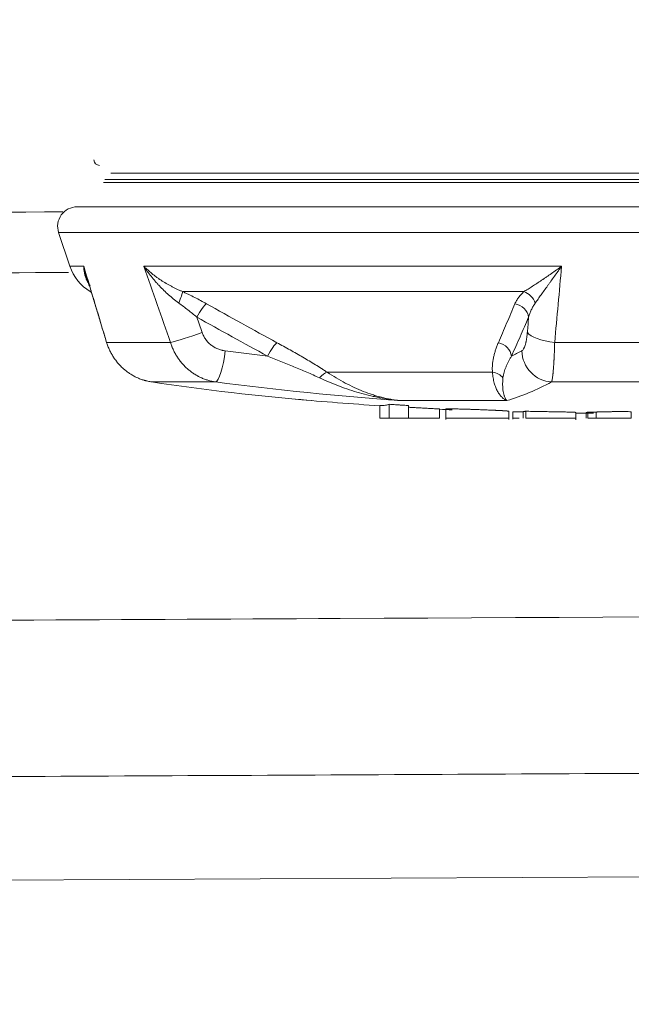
# Model space of a CAD drawing. Header units: millimetres. Extents: x 0 to 594, y 0 to 420.
# Tile 184 of 256: x 221.26 to 223.22, y 343.92 to 347.06. Entities that reach past the tile are written whole.
import ezdxf

# ---------------------------------------------------------------- set-up
doc = ezdxf.new("R2010")
doc.units = ezdxf.units.MM
doc.layers.add('1', color=7, linetype='Continuous', true_color=0xffffff)
doc.styles.add('Arial Unicode MS', font='txt')
doc.dimstyles.get("Standard").update_dxf_attribs({"dimtxt": 0.18, "dimasz": 0.18, "dimexe": 0.18, "dimexo": 0.0625, "dimgap": 0.09, "dimtad": 0, "dimtih": 1, "dimtoh": 1, "dimdec": 4, "dimzin": 0, "dimdsep": 46, "dimtxsty": 'Standard', "dimcen": 0.09, "dimadec": 0, "dimazin": 0, "dimtfac": 1, "dimtdec": 4, "dimtofl": 0, "dimtmove": 0, "dimatfit": 3, "dimfxl": 0, "dimtolj": 1, "dimtzin": 0, "dimarcsym": 0})

# ---------------------------------------------------------------- blocks, each defined once
blk = doc.blocks.new('_U0')
at = {"layer": '1', "color": 18, "lineweight": 13}
for p, q in [((147.6569, 304.1723), (147.6569, 390.192)), ((305.8469, 301.3923), (305.8469, 390.192)), ((147.6569, 388.192), (198.8518, 388.192)), ((305.8469, 388.192), (254.6521, 388.192))]:
    blk.add_line(p, q, dxfattribs=at)
at = {"layer": '1', "color": 18}
for points in [[(147.6569, 388.192), (151.1569, 389.1299), (151.1569, 387.2542)], [(305.8469, 388.192), (302.3469, 387.2542), (302.3469, 389.1299)]]:
    blk.add_solid(points, dxfattribs=at)
at = {"layer": '1', "color": 18, "linetype": 'Continuous', "lineweight": 13, "char_height": 3.5, "attachment_point": 7, "line_spacing_factor": 1.047437, "style": 'Arial Unicode MS'}
for s, insert in [('\\fArial Unicode MS|b0|i0;\\W1.0000;3.16', (200.5373, 385.5562)), ('\\fArial Unicode MS|b0|i0;\\W1.0000;LIFT POINT SPAN', (213.2036, 385.5562))]:
    blk.add_mtext(s, dxfattribs=dict(at, insert=insert))

msp = doc.modelspace()

# ---------------------------------------------------------------- linework, layer by layer
at = {"layer": '1', "color": 155, "linetype": 'Continuous', "lineweight": 13}
for p, q in [((224.7339, 346.574), (221.5537, 346.574)), ((224.7576, 346.5441), (221.5301, 346.5441)), ((221.5345, 346.5547), (224.7532, 346.5547)), ((224.8413, 346.4669), (221.4464, 346.4669)), ((221.3871, 346.3845), (221.4231, 346.2768)), ((224.9005, 346.3845), (221.3871, 346.3845)), ((221.4675, 346.2768), (221.4231, 346.2768)), ((221.6594, 346.2768), (222.9951, 346.2768)), ((221.4881, 346.1959), (221.4921, 346.1935)), ((222.8748, 346.1959), (221.7838, 346.1959)), ((221.5383, 346.0403), (221.5404, 346.0336)), ((221.5404, 346.0336), (221.7446, 346.0336)), ((222.973, 346.0336), (223.5238, 346.0336)), ((222.2461, 345.938), (222.7742, 345.938)), ((221.8885, 345.9073), (221.6845, 345.9073)), ((223.5134, 345.9073), (222.9632, 345.9073)), ((222.4443, 345.7919), (222.4443, 345.8357)), ((222.8205, 345.8476), (222.4782, 345.8476)), ((222.414, 345.7919), (222.414, 345.8316)), ((222.506, 345.7919), (222.506, 345.8318)), ((222.6044, 345.7919), (222.6044, 345.821)), ((222.6254, 345.8206), (222.6254, 345.787)), ((222.8262, 345.787), (222.8262, 345.8136)), ((222.8392, 345.8119), (222.8392, 345.788)), ((222.8723, 345.7919), (222.8723, 345.8129)), ((222.8803, 345.7919), (222.8803, 345.8136)), ((223.0406, 345.7866), (223.0406, 345.8098)), ((223.074, 345.7919), (223.074, 345.8096)), ((223.0787, 345.7919), (223.0787, 345.8104)), ((223.1052, 345.7919), (223.1052, 345.8102)), ((223.218, 345.7919), (223.218, 345.8122)), ((223.0787, 345.7919), (223.1052, 345.7919)), ((223.2025, 345.7919), (223.2067, 345.7919)), ((215.7815, 344.2869), (231.0783, 344.3656))]:
    msp.add_line(p, q, dxfattribs=at)
for centre, radius, start, end in [((221.518, 346.6171), 0.018, 180, 270), ((221.4464, 346.4044), 0.0625, 90, 198.5), ((221.5654, 346.3244), 0.15, 198.5, 239), ((223.1438, 356.8569), 11.05, 264.81207, 266.21293), ((223.1438, 356.8569), 11.05, 267.20184, 267.41552), ((223.1438, 356.8569), 11.05, 269.46448, 269.7606)]:
    msp.add_arc(centre, radius, start, end, dxfattribs=at)
for centre, major_axis, ratio, start_param, end_param in [((221.7626, 346.153), (0.0207, 0.0455), 0.104353, 4.902538, 5.983375), ((222.8706, 346.153), (-0.0324, 0.0381), 0.773096, 4.27305, 5.353887), ((221.839, 346.1143), (0.0244, 0.0437), 0.178072, 0.3143, 1.669907), ((222.8412, 346.1143), (-0.0459, 0.0199), 0.852406, 3.612015, 4.967622), ((221.8255, 346.0654), (0.0944, 0.0329), 0.067961, 3.659718, 4.905262), ((222.9829, 346.0654), (-0.0996, 0.0084), 0.325321, 0.253337, 1.498881), ((222.0655, 345.9898), (0.0238, 0.044), 0.17943, 0.344002, 1.667352), ((222.7864, 345.9898), (-0.0456, 0.0205), 0.858907, 3.622718, 4.946068), ((221.8998, 346.0064), (0.0129, 0.0992), 0.201335, 3.215251, 4.738501), ((223.2697, 356.8569), (0, 10.9376), 0.979188, 3.015243, 3.027963), ((222.5411, 356.8569), (0, -10.9376), 0.237003, 0.113629, 0.126349), ((222.9649, 346.0064), (-0.0472, 0.0881), 0.963765, 1.093999, 2.617249), ((222.2273, 345.8952), (0.0276, 0.0417), 0.410719, 0.395138, 1.210665), ((222.7665, 345.8952), (-0.0498, -0.0044), 0.863331, 3.664699, 4.480225), ((222.8678, 356.8569), (0, 11.0375), 0.850722, 3.015243, 3.07008), ((223.2504, 356.8569), (0, -11.0375), 0.979188, 6.156836, 6.211673), ((222.6336, 356.8569), (0, 11.0375), 0.237003, 3.213105, 3.267942), ((223.1611, 356.8569), (0, -11.0468), 0.997905, 6.27571, 6.27811)]:
    msp.add_ellipse(centre, major_axis=major_axis, ratio=ratio, start_param=start_param, end_param=end_param, dxfattribs=at)
for points, knots in [([(193.6934, 346.117), (197.514, 346.1769), (205.4888, 346.2873), (214.7269, 346.3883), (220.1414, 346.4394), (221.4008, 346.4509)], [0, 0, 0, 0, 0.413988, 0.863699, 1, 1, 1, 1]), ([(221.4878, 346.2146), (221.4859, 346.2171), (221.4842, 346.2196), (221.4806, 346.2254), (221.4788, 346.2287), (221.4768, 346.233), (221.4764, 346.2339), (221.4758, 346.2352), (221.4756, 346.2356), (221.4753, 346.2365), (221.4744, 346.2387), (221.4736, 346.2409), (221.4718, 346.2463), (221.4708, 346.25), (221.4692, 346.2574), (221.4686, 346.2612), (221.468, 346.267), (221.4677, 346.2699), (221.4676, 346.2734), (221.4675, 346.2751), (221.4675, 346.276), (221.4675, 346.2763), (221.4675, 346.2765), (221.4675, 346.2766), (221.4675, 346.2767), (221.4675, 346.2768), (221.4675, 346.2768)], [0, 0, 0, 0, 0.138024, 0.138024, 0.310419, 0.310419, 0.353518, 0.353518, 0.375067, 0.375067, 0.396617, 0.482814, 0.482814, 0.65521, 0.65521, 0.827605, 0.827605, 0.913802, 0.956901, 0.978451, 0.989225, 0.994613, 0.994613, 0.997306, 0.997306, 1, 1, 1, 1]), ([(221.4675, 346.2768), (221.4675, 346.2768), (221.4675, 346.2766), (221.4676, 346.2765), (221.4676, 346.2764), (221.4676, 346.2764), (221.4676, 346.2762), (221.4677, 346.2757), (221.4679, 346.2745), (221.4683, 346.2721), (221.4692, 346.2673), (221.47, 346.2633), (221.4718, 346.2553), (221.4732, 346.25), (221.4762, 346.2395), (221.4783, 346.2331), (221.4807, 346.2267), (221.4816, 346.2242), (221.4821, 346.2229), (221.4837, 346.2191), (221.4847, 346.2166), (221.4858, 346.2141), (221.4858, 346.2141), (221.4858, 346.2141)], [0, 0, 0, 0, 0.003904, 0.005856, 0.005856, 0.007808, 0.007808, 0.015616, 0.031231, 0.062463, 0.124926, 0.249852, 0.249852, 0.499703, 0.499703, 0.749555, 0.812018, 0.812018, 0.874481, 0.874481, 0.999407, 0.999407, 1, 1, 1, 1]), ([(221.7712, 346.1595), (221.7683, 346.1616), (221.7627, 346.1657), (221.7572, 346.17), (221.7491, 346.1766), (221.7438, 346.181), (221.7335, 346.1902), (221.7285, 346.1948), (221.7187, 346.2044), (221.7139, 346.2092), (221.7069, 346.2166), (221.7046, 346.2191), (221.7012, 346.2229), (221.7, 346.2242), (221.6978, 346.2267), (221.6922, 346.2331), (221.6826, 346.2447), (221.6745, 346.2553), (221.6687, 346.2633), (221.6658, 346.2673), (221.6626, 346.2721), (221.661, 346.2745), (221.6602, 346.2757), (221.6598, 346.2762), (221.6597, 346.2764), (221.6597, 346.2764), (221.6596, 346.2765), (221.6595, 346.2766), (221.6594, 346.2768), (221.6594, 346.2768)], [0, 0, 0, 0, 0.0625, 0.125, 0.125, 0.25, 0.25, 0.375, 0.375, 0.5, 0.5, 0.5625, 0.5625, 0.59375, 0.59375, 0.625, 0.75, 0.875, 0.875, 0.9375, 0.96875, 0.984375, 0.992188, 0.996094, 0.996094, 0.99707, 0.99707, 0.998047, 1, 1, 1, 1]), ([(221.6594, 346.2768), (221.6594, 346.2768), (221.6595, 346.2767), (221.6596, 346.2766), (221.6597, 346.2765), (221.6599, 346.2763), (221.6602, 346.276), (221.6611, 346.2751), (221.6629, 346.2734), (221.6665, 346.2699), (221.6697, 346.267), (221.6761, 346.2612), (221.685, 346.2536), (221.6946, 346.2463), (221.702, 346.2409), (221.7051, 346.2387), (221.7083, 346.2365), (221.7095, 346.2356), (221.7102, 346.2352), (221.7121, 346.2339), (221.7134, 346.233), (221.7199, 346.2287), (221.7253, 346.2254), (221.7362, 346.2189), (221.7418, 346.2158), (221.7504, 346.2113), (221.7562, 346.2083), (221.7652, 346.204), (221.7743, 346.1998), (221.7806, 346.1972), (221.7838, 346.1959)], [0, 0, 0, 0, 0.001953, 0.001953, 0.003906, 0.003906, 0.007813, 0.015625, 0.03125, 0.0625, 0.125, 0.125, 0.25, 0.375, 0.375, 0.4375, 0.453125, 0.453125, 0.46875, 0.46875, 0.5, 0.5, 0.625, 0.625, 0.75, 0.75, 0.8125, 0.875, 0.9375, 1, 1, 1, 1]), ([(222.8748, 346.1959), (222.8769, 346.1972), (222.8812, 346.1998), (222.8878, 346.204), (222.8946, 346.2083), (222.8993, 346.2113), (222.9063, 346.2158), (222.9112, 346.2189), (222.921, 346.2254), (222.9261, 346.2287), (222.9325, 346.233), (222.9337, 346.2339), (222.9357, 346.2352), (222.9363, 346.2356), (222.9376, 346.2365), (222.9409, 346.2387), (222.9441, 346.2409), (222.952, 346.2463), (222.9573, 346.25), (222.968, 346.2574), (222.9733, 346.2612), (222.9814, 346.267), (222.9855, 346.2699), (222.9903, 346.2734), (222.9927, 346.2751), (222.9939, 346.276), (222.9944, 346.2763), (222.9946, 346.2765), (222.9947, 346.2766), (222.9949, 346.2767), (222.995, 346.2768), (222.9951, 346.2768)], [0, 0, 0, 0, 0.0625, 0.125, 0.1875, 0.25, 0.25, 0.375, 0.375, 0.5, 0.5, 0.53125, 0.53125, 0.546875, 0.546875, 0.5625, 0.625, 0.625, 0.75, 0.75, 0.875, 0.875, 0.9375, 0.96875, 0.984375, 0.992188, 0.996094, 0.996094, 0.998047, 0.998047, 1, 1, 1, 1]), ([(222.9951, 346.2768), (222.995, 346.2768), (222.9949, 346.2766), (222.9948, 346.2765), (222.9948, 346.2764), (222.9947, 346.2764), (222.9946, 346.2762), (222.9942, 346.2757), (222.9934, 346.2745), (222.9917, 346.2721), (222.9883, 346.2673), (222.9855, 346.2633), (222.9797, 346.2553), (222.9759, 346.25), (222.9684, 346.2395), (222.9638, 346.2331), (222.9592, 346.2267), (222.9574, 346.2242), (222.9565, 346.2229), (222.9537, 346.2191), (222.9519, 346.2166), (222.9466, 346.2092), (222.9431, 346.2044), (222.9362, 346.1948), (222.9328, 346.1902), (222.9263, 346.181), (222.9231, 346.1766), (222.9184, 346.17), (222.9154, 346.1657), (222.9124, 346.1616), (222.911, 346.1595)], [0, 0, 0, 0, 0.001953, 0.00293, 0.00293, 0.003906, 0.003906, 0.007813, 0.015625, 0.03125, 0.0625, 0.125, 0.125, 0.25, 0.25, 0.375, 0.40625, 0.40625, 0.4375, 0.4375, 0.5, 0.5, 0.625, 0.625, 0.75, 0.75, 0.875, 0.875, 0.9375, 1, 1, 1, 1]), ([(221.419, 346.257), (220.2922, 346.2522), (219.1655, 346.2473), (217.6467, 346.2408), (217.2545, 346.2391), (216.4703, 346.2358), (216.0782, 346.2341), (215.2939, 346.2308), (214.9018, 346.2292), (214.1176, 346.2259), (213.7255, 346.2242), (213.3334, 346.2225)], [0, 0, 0, 0, 0.418034, 0.418034, 0.563525, 0.563525, 0.709017, 0.709017, 0.854508, 0.854508, 1, 1, 1, 1]), ([(221.7838, 346.1959), (221.787, 346.1944), (221.7935, 346.1914), (221.8, 346.1883), (221.8096, 346.1836), (221.816, 346.1805), (221.8286, 346.174), (221.8349, 346.1707), (221.8474, 346.164), (221.8536, 346.1606), (221.8597, 346.1572)], [0, 0, 0, 0, 0.125, 0.25, 0.25, 0.5, 0.5, 0.75, 0.75, 1, 1, 1, 1]), ([(222.8461, 346.1572), (222.8475, 346.1606), (222.8492, 346.164), (222.853, 346.1707), (222.8551, 346.174), (222.8599, 346.1805), (222.8625, 346.1836), (222.8668, 346.1883), (222.8698, 346.1914), (222.8731, 346.1944), (222.8748, 346.1959)], [0, 0, 0, 0, 0.25, 0.25, 0.5, 0.5, 0.75, 0.75, 0.875, 1, 1, 1, 1]), ([(221.8288, 346.1143), (221.8242, 346.1183), (221.8195, 346.1221), (221.8101, 346.1298), (221.8053, 346.1336), (221.7957, 346.1412), (221.7909, 346.1449), (221.7811, 346.1523), (221.7762, 346.1559), (221.7712, 346.1595)], [0, 0, 0, 0, 0.25, 0.25, 0.5, 0.5, 0.75, 0.75, 1, 1, 1, 1]), ([(221.8597, 346.1572), (221.8972, 346.1362), (221.9347, 346.1153), (222.0099, 346.0738), (222.0475, 346.0531), (222.0852, 346.0326)], [0, 0, 0, 0, 0.5, 0.5, 1, 1, 1, 1]), ([(222.7929, 346.0326), (222.8018, 346.0531), (222.8106, 346.0738), (222.8284, 346.1153), (222.8372, 346.1362), (222.8461, 346.1572)], [0, 0, 0, 0, 0.5, 0.5, 1, 1, 1, 1]), ([(222.911, 346.1595), (222.9085, 346.1559), (222.9062, 346.1523), (222.902, 346.1449), (222.9001, 346.1412), (222.8966, 346.1336), (222.8951, 346.1298), (222.8922, 346.1221), (222.8909, 346.1183), (222.8898, 346.1143)], [0, 0, 0, 0, 0.25, 0.25, 0.5, 0.5, 0.75, 0.75, 1, 1, 1, 1]), ([(222.0554, 345.9898), (222.0175, 346.0102), (221.9796, 346.0309), (221.9041, 346.0724), (221.8664, 346.0933), (221.8288, 346.1143)], [0, 0, 0, 0, 0.5, 0.5, 1, 1, 1, 1]), ([(222.8898, 346.1143), (222.8807, 346.0933), (222.8716, 346.0724), (222.8533, 346.0309), (222.8442, 346.0102), (222.835, 345.9898)], [0, 0, 0, 0, 0.5, 0.5, 1, 1, 1, 1]), ([(221.8458, 346.0654), (221.8465, 346.0634), (221.8481, 346.0594), (221.8508, 346.0538), (221.8539, 346.0484), (221.8562, 346.0449), (221.858, 346.0423), (221.8587, 346.0415), (221.8596, 346.0403), (221.86, 346.0399), (221.8606, 346.039), (221.8623, 346.037), (221.8654, 346.0335), (221.8699, 346.0292), (221.8747, 346.0252), (221.8781, 346.0228), (221.8802, 346.0213), (221.8806, 346.021), (221.8815, 346.0205), (221.882, 346.0202), (221.8833, 346.0193), (221.886, 346.0177), (221.8905, 346.0153), (221.8943, 346.0136), (221.9, 346.0112), (221.9039, 346.0099), (221.9084, 346.0087), (221.9089, 346.0086), (221.9099, 346.0083), (221.9114, 346.008), (221.915, 346.0072), (221.9181, 346.0067), (221.9201, 346.0064)], [0, 0, 0, 0, 0.0625, 0.125, 0.1875, 0.25, 0.25, 0.28125, 0.28125, 0.296875, 0.296875, 0.3125, 0.375, 0.4375, 0.5, 0.5625, 0.5625, 0.578125, 0.578125, 0.59375, 0.59375, 0.625, 0.6875, 0.75, 0.75, 0.875, 0.875, 0.890625, 0.890625, 0.90625, 0.9375, 1, 1, 1, 1]), ([(222.8677, 346.0064), (222.8687, 346.007), (222.8707, 346.0086), (222.8726, 346.0112), (222.874, 346.0136), (222.8744, 346.0144), (222.875, 346.0156), (222.8751, 346.0158), (222.8753, 346.0163), (222.8757, 346.017), (222.876, 346.0178), (222.8771, 346.0204), (222.8779, 346.0227), (222.8791, 346.0265), (222.8799, 346.0291), (222.8806, 346.032), (222.881, 346.0339), (222.8812, 346.0347), (222.8814, 346.0354), (222.8816, 346.0366), (222.8821, 346.039), (222.8829, 346.0431), (222.8837, 346.0483), (222.8845, 346.0537), (222.8849, 346.0575), (222.8852, 346.0604), (222.8853, 346.0614), (222.8855, 346.0634), (222.8856, 346.0644), (222.8857, 346.0654)], [0, 0, 0, 0, 0.125, 0.25, 0.25, 0.3125, 0.3125, 0.328125, 0.328125, 0.34375, 0.375, 0.375, 0.5, 0.5, 0.5625, 0.625, 0.625, 0.640625, 0.65625, 0.65625, 0.6875, 0.75, 0.8125, 0.875, 0.9375, 0.9375, 0.96875, 0.96875, 1, 1, 1, 1]), ([(221.5404, 346.0336), (221.5418, 346.0295), (221.5447, 346.0212), (221.5498, 346.0093), (221.5556, 345.9979), (221.56, 345.9905), (221.5635, 345.9851), (221.5653, 345.9825), (221.5672, 345.9798), (221.5681, 345.9785), (221.5685, 345.9781), (221.5691, 345.9772), (221.572, 345.9733), (221.5777, 345.9663), (221.5863, 345.957), (221.5954, 345.9484), (221.6019, 345.9431), (221.6069, 345.9393), (221.6086, 345.9381), (221.6108, 345.9366), (221.6112, 345.9363), (221.6121, 345.9357), (221.6134, 345.9348), (221.6182, 345.9316), (221.6262, 345.9268), (221.6372, 345.9212), (221.6486, 345.9164), (221.6564, 345.9138), (221.6613, 345.9123), (221.6623, 345.9121), (221.6643, 345.9115), (221.6653, 345.9112), (221.6683, 345.9105), (221.6743, 345.909), (221.6804, 345.9079), (221.6845, 345.9073)], [0, 0, 0, 0, 0.0625, 0.125, 0.1875, 0.25, 0.25, 0.28125, 0.296875, 0.296875, 0.304688, 0.304688, 0.3125, 0.375, 0.4375, 0.5, 0.5625, 0.5625, 0.59375, 0.59375, 0.601563, 0.601563, 0.609375, 0.625, 0.6875, 0.75, 0.8125, 0.875, 0.875, 0.890625, 0.890625, 0.90625, 0.90625, 0.9375, 1, 1, 1, 1]), ([(221.8885, 345.9073), (221.8844, 345.9079), (221.8764, 345.9094), (221.8646, 345.9125), (221.853, 345.9164), (221.8454, 345.9195), (221.8398, 345.9221), (221.837, 345.9235), (221.8338, 345.9252), (221.8324, 345.9259), (221.8315, 345.9264), (221.8311, 345.9266), (221.827, 345.9289), (221.8198, 345.9332), (221.8096, 345.9404), (221.7999, 345.9483), (221.7938, 345.954), (221.7893, 345.9585), (221.7871, 345.9608), (221.785, 345.9631), (221.7835, 345.9647), (221.7828, 345.9655), (221.7793, 345.9696), (221.774, 345.9762), (221.7666, 345.9867), (221.76, 345.9977), (221.756, 346.0053), (221.7533, 346.0112), (221.7519, 346.0142), (221.7506, 346.0172), (221.7498, 346.0192), (221.7494, 346.0202), (221.7474, 346.0253), (221.7459, 346.0294), (221.7446, 346.0336)], [0, 0, 0, 0, 0.0625, 0.125, 0.1875, 0.25, 0.25, 0.28125, 0.296875, 0.304687, 0.304687, 0.3125, 0.3125, 0.375, 0.4375, 0.5, 0.5625, 0.5625, 0.59375, 0.609375, 0.609375, 0.625, 0.625, 0.6875, 0.75, 0.8125, 0.875, 0.875, 0.90625, 0.921875, 0.921875, 0.9375, 0.9375, 1, 1, 1, 1]), ([(222.0852, 346.0326), (222.0923, 346.0288), (222.1063, 346.0211), (222.1271, 346.0096), (222.1409, 346.0018), (222.1545, 345.994), (222.1613, 345.9901), (222.1748, 345.9822), (222.1815, 345.9783), (222.1947, 345.9704), (222.2013, 345.9664), (222.2144, 345.9584), (222.2208, 345.9544), (222.2304, 345.9483), (222.2368, 345.9442), (222.243, 345.9401), (222.2461, 345.938)], [0, 0, 0, 0, 0.125, 0.25, 0.375, 0.375, 0.5, 0.5, 0.625, 0.625, 0.75, 0.75, 0.875, 0.875, 0.9375, 1, 1, 1, 1]), ([(222.7742, 345.938), (222.774, 345.9401), (222.7737, 345.9442), (222.7736, 345.9483), (222.7736, 345.9544), (222.7738, 345.9584), (222.7744, 345.9664), (222.7749, 345.9704), (222.7761, 345.9783), (222.7768, 345.9822), (222.7785, 345.9901), (222.7795, 345.994), (222.7817, 346.0018), (222.784, 346.0096), (222.7882, 346.0211), (222.7913, 346.0288), (222.7929, 346.0326)], [0, 0, 0, 0, 0.0625, 0.125, 0.125, 0.25, 0.25, 0.375, 0.375, 0.5, 0.5, 0.625, 0.625, 0.75, 0.875, 1, 1, 1, 1]), ([(222.973, 346.0336), (222.9729, 346.0295), (222.9726, 346.0212), (222.9723, 346.0093), (222.9718, 345.9979), (222.9715, 345.9905), (222.9712, 345.9851), (222.9711, 345.9825), (222.971, 345.9798), (222.9709, 345.9785), (222.9709, 345.9781), (222.9708, 345.9772), (222.9706, 345.9733), (222.9702, 345.9663), (222.9696, 345.957), (222.9689, 345.9484), (222.9685, 345.9431), (222.9681, 345.9393), (222.968, 345.9381), (222.9679, 345.9366), (222.9679, 345.9363), (222.9678, 345.9357), (222.9677, 345.9348), (222.9674, 345.9316), (222.9669, 345.9268), (222.9661, 345.9212), (222.9654, 345.9164), (222.9649, 345.9138), (222.9646, 345.9123), (222.9646, 345.9121), (222.9644, 345.9115), (222.9644, 345.9112), (222.9642, 345.9105), (222.9638, 345.909), (222.9635, 345.9079), (222.9632, 345.9073)], [0, 0, 0, 0, 0.0625, 0.125, 0.1875, 0.25, 0.25, 0.28125, 0.296875, 0.296875, 0.304687, 0.304687, 0.3125, 0.375, 0.4375, 0.5, 0.5625, 0.5625, 0.59375, 0.59375, 0.601562, 0.601562, 0.609375, 0.625, 0.6875, 0.75, 0.8125, 0.875, 0.875, 0.890625, 0.890625, 0.90625, 0.90625, 0.9375, 1, 1, 1, 1]), ([(222.221, 345.9205), (222.2144, 345.9235), (222.2077, 345.9265), (222.1943, 345.9325), (222.1875, 345.9354), (222.1739, 345.9413), (222.1671, 345.9442), (222.1534, 345.95), (222.1465, 345.9529), (222.1326, 345.9587), (222.1187, 345.9644), (222.0978, 345.9729), (222.0766, 345.9814), (222.0625, 345.987), (222.0554, 345.9898)], [0, 0, 0, 0, 0.125, 0.125, 0.25, 0.25, 0.375, 0.375, 0.5, 0.5, 0.625, 0.75, 0.875, 1, 1, 1, 1]), ([(222.835, 345.9898), (222.8333, 345.987), (222.8299, 345.9814), (222.8253, 345.9729), (222.8225, 345.9672), (222.8198, 345.9615), (222.8186, 345.9587), (222.8162, 345.9529), (222.8151, 345.95), (222.813, 345.9442), (222.8121, 345.9413), (222.8104, 345.9354), (222.8097, 345.9325), (222.8085, 345.9265), (222.808, 345.9235), (222.8077, 345.9205)], [0, 0, 0, 0, 0.125, 0.25, 0.375, 0.375, 0.5, 0.5, 0.625, 0.625, 0.75, 0.75, 0.875, 0.875, 1, 1, 1, 1]), ([(222.2461, 345.938), (222.2558, 345.9317), (222.2654, 345.9257), (222.2845, 345.9143), (222.2941, 345.9089), (222.3132, 345.8988), (222.3227, 345.894), (222.3419, 345.8851), (222.3514, 345.881), (222.3707, 345.8734), (222.3803, 345.8699), (222.3925, 345.8659), (222.3949, 345.8651), (222.3998, 345.8636), (222.4022, 345.8629), (222.4096, 345.8608), (222.4144, 345.8594), (222.4291, 345.8557), (222.4389, 345.8536), (222.4536, 345.8509), (222.4609, 345.8497), (222.4695, 345.8486), (222.4739, 345.8481), (222.4759, 345.8478), (222.4767, 345.8477), (222.4769, 345.8477), (222.4771, 345.8477), (222.4772, 345.8477), (222.4776, 345.8476), (222.4779, 345.8476), (222.4782, 345.8476)], [0, 0, 0, 0, 0.125, 0.125, 0.25, 0.25, 0.375, 0.375, 0.5, 0.5, 0.625, 0.625, 0.65625, 0.65625, 0.6875, 0.6875, 0.75, 0.75, 0.875, 0.875, 0.9375, 0.96875, 0.984375, 0.992188, 0.994141, 0.995117, 0.995117, 0.996094, 0.996094, 1, 1, 1, 1]), ([(222.8205, 345.8476), (222.8204, 345.8476), (222.8203, 345.8476), (222.8202, 345.8477), (222.8202, 345.8477), (222.8202, 345.8477), (222.8201, 345.8477), (222.8199, 345.8478), (222.8193, 345.8481), (222.8181, 345.8486), (222.8158, 345.8497), (222.8138, 345.8509), (222.8098, 345.8536), (222.8072, 345.8557), (222.8034, 345.8594), (222.8021, 345.8608), (222.8003, 345.8629), (222.7996, 345.8636), (222.7984, 345.8651), (222.7978, 345.8659), (222.7949, 345.8699), (222.7926, 345.8734), (222.7884, 345.881), (222.7865, 345.8851), (222.7829, 345.894), (222.7813, 345.8988), (222.7784, 345.9089), (222.7773, 345.9143), (222.7753, 345.9257), (222.7746, 345.9317), (222.7742, 345.938)], [0, 0, 0, 0, 0.003906, 0.003906, 0.004883, 0.004883, 0.005859, 0.007812, 0.015625, 0.03125, 0.0625, 0.125, 0.125, 0.25, 0.25, 0.3125, 0.3125, 0.34375, 0.34375, 0.375, 0.375, 0.5, 0.5, 0.625, 0.625, 0.75, 0.75, 0.875, 0.875, 1, 1, 1, 1]), ([(222.4782, 345.8476), (222.4778, 345.8476), (222.4775, 345.8476), (222.4768, 345.8477), (222.4765, 345.8477), (222.4755, 345.8478), (222.4734, 345.848), (222.4714, 345.8483), (222.4673, 345.8487), (222.4646, 345.849), (222.4565, 345.85), (222.4511, 345.8507), (222.4349, 345.853), (222.4187, 345.8558), (222.4026, 345.8591), (222.3945, 345.8608), (222.3918, 345.8614), (222.3864, 345.8626), (222.3837, 345.8633), (222.3703, 345.8665), (222.3596, 345.8693), (222.3382, 345.8754), (222.3275, 345.8787), (222.3062, 345.8858), (222.2956, 345.8896), (222.2743, 345.8976), (222.2637, 345.9019), (222.2423, 345.9108), (222.2317, 345.9155), (222.221, 345.9205)], [0, 0, 0, 0, 0.003906, 0.003906, 0.007813, 0.007813, 0.015625, 0.03125, 0.03125, 0.0625, 0.0625, 0.125, 0.125, 0.25, 0.3125, 0.3125, 0.34375, 0.34375, 0.375, 0.375, 0.5, 0.5, 0.625, 0.625, 0.75, 0.75, 0.875, 0.875, 1, 1, 1, 1]), ([(222.8077, 345.9205), (222.8072, 345.9155), (222.8069, 345.9108), (222.8066, 345.9019), (222.8066, 345.8976), (222.807, 345.8896), (222.8073, 345.8858), (222.8082, 345.8787), (222.8087, 345.8754), (222.8101, 345.8693), (222.8108, 345.8665), (222.8119, 345.8633), (222.8121, 345.8626), (222.8125, 345.8614), (222.8127, 345.8608), (222.8134, 345.8591), (222.8148, 345.8558), (222.8163, 345.853), (222.8179, 345.8507), (222.8184, 345.85), (222.8192, 345.849), (222.8194, 345.8487), (222.8198, 345.8483), (222.82, 345.848), (222.8202, 345.8478), (222.8203, 345.8477), (222.8204, 345.8477), (222.8204, 345.8476), (222.8205, 345.8476), (222.8205, 345.8476)], [0, 0, 0, 0, 0.125, 0.125, 0.25, 0.25, 0.375, 0.375, 0.5, 0.5, 0.625, 0.625, 0.65625, 0.65625, 0.6875, 0.6875, 0.75, 0.875, 0.875, 0.9375, 0.9375, 0.96875, 0.96875, 0.984375, 0.992188, 0.992188, 0.996094, 0.996094, 1, 1, 1, 1]), ([(222.4443, 345.8357), (222.4427, 345.835), (222.4408, 345.8344), (222.4367, 345.8334), (222.4344, 345.833), (222.4294, 345.8323), (222.4268, 345.8321), (222.4209, 345.8317), (222.4176, 345.8316), (222.414, 345.8316)], [0, 0, 0, 0, 0.25, 0.25, 0.5, 0.5, 0.75, 0.75, 1, 1, 1, 1]), ([(222.506, 345.8318), (222.5008, 345.8321), (222.4957, 345.8324), (222.488, 345.8329), (222.4854, 345.833), (222.4815, 345.8333), (222.4803, 345.8333), (222.4777, 345.8335), (222.4764, 345.8336), (222.47, 345.834), (222.4649, 345.8343), (222.4546, 345.835), (222.4495, 345.8353), (222.4443, 345.8357)], [0, 0, 0, 0, 0.25, 0.25, 0.375, 0.375, 0.4375, 0.4375, 0.5, 0.5, 0.75, 0.75, 1, 1, 1, 1]), ([(222.6044, 345.821), (222.5992, 345.8213), (222.594, 345.8216), (222.5862, 345.8219), (222.5824, 345.8221), (222.5785, 345.8223), (222.5759, 345.8225), (222.5746, 345.8225), (222.5707, 345.8227), (222.5681, 345.8229), (222.563, 345.8232), (222.5552, 345.8236), (222.5474, 345.824), (222.5371, 345.8246), (222.5319, 345.8249), (222.5242, 345.8253), (222.5216, 345.8254), (222.5164, 345.8257), (222.5139, 345.8259), (222.5095, 345.8262), (222.5077, 345.8263), (222.506, 345.8264)], [0, 0, 0, 0, 0.157626, 0.157626, 0.236439, 0.275846, 0.275846, 0.315252, 0.315252, 0.394065, 0.394065, 0.472878, 0.630505, 0.630505, 0.788131, 0.788131, 0.866944, 0.866944, 0.945757, 0.945757, 1, 1, 1, 1]), ([(222.8262, 345.8136), (222.8262, 345.8136), (222.8262, 345.8136), (222.8261, 345.8137), (222.826, 345.8137), (222.8259, 345.8138), (222.8252, 345.8139), (222.8241, 345.8141), (222.8219, 345.8143), (222.8214, 345.8144), (222.8203, 345.8144), (222.8198, 345.8145), (222.8179, 345.8146), (222.8152, 345.8148), (222.8119, 345.8151), (222.8092, 345.8152), (222.8078, 345.8153), (222.8064, 345.8154), (222.8054, 345.8155), (222.8049, 345.8155), (222.8033, 345.8156), (222.8023, 345.8156), (222.8001, 345.8157), (222.7967, 345.8159), (222.7931, 345.8161), (222.7893, 345.8163), (222.788, 345.8163), (222.786, 345.8164), (222.7854, 345.8165), (222.784, 345.8165), (222.782, 345.8166), (222.78, 345.8167), (222.7772, 345.8168), (222.7758, 345.8169), (222.7688, 345.8172), (222.7631, 345.8174), (222.7545, 345.8178), (222.7515, 345.8179), (222.7457, 345.8181), (222.7428, 345.8182), (222.734, 345.8186), (222.7282, 345.8188), (222.7165, 345.8192), (222.7106, 345.8194), (222.7033, 345.8197), (222.7019, 345.8197), (222.699, 345.8198), (222.6976, 345.8199), (222.6933, 345.82), (222.6877, 345.8202), (222.681, 345.8204), (222.6771, 345.8205), (222.6745, 345.8206), (222.6732, 345.8206), (222.6695, 345.8207), (222.6671, 345.8208), (222.6637, 345.8208), (222.6625, 345.8209), (222.6603, 345.8209), (222.6592, 345.8209), (222.656, 345.821), (222.654, 345.821), (222.6502, 345.8211), (222.6484, 345.8211), (222.6433, 345.8212), (222.6404, 345.8212), (222.6373, 345.8212), (222.6367, 345.8212), (222.6355, 345.8212), (222.6339, 345.8212), (222.6324, 345.8212), (222.6297, 345.8211), (222.6283, 345.8211), (222.6268, 345.821), (222.6264, 345.8209), (222.6259, 345.8209), (222.6258, 345.8208), (222.6256, 345.8208), (222.6255, 345.8208), (222.6254, 345.8207), (222.6254, 345.8207), (222.6254, 345.8207)], [0, 0, 0, 0, 0.000675, 0.014749, 0.014749, 0.028822, 0.028822, 0.085114, 0.085114, 0.099187, 0.099187, 0.11326, 0.11326, 0.141406, 0.169552, 0.169552, 0.183625, 0.190661, 0.190661, 0.197698, 0.197698, 0.211771, 0.211771, 0.225844, 0.25399, 0.25399, 0.268063, 0.268063, 0.275099, 0.275099, 0.282136, 0.296209, 0.296209, 0.310282, 0.310282, 0.366574, 0.366574, 0.39472, 0.39472, 0.422866, 0.422866, 0.479158, 0.479158, 0.53545, 0.53545, 0.549523, 0.549523, 0.563596, 0.563596, 0.591742, 0.619888, 0.633961, 0.633961, 0.648034, 0.648034, 0.67618, 0.67618, 0.690253, 0.690253, 0.704326, 0.704326, 0.732472, 0.732472, 0.760618, 0.760618, 0.81691, 0.81691, 0.830983, 0.830983, 0.845056, 0.873202, 0.873202, 0.929494, 0.929494, 0.95764, 0.95764, 0.971713, 0.971713, 0.985786, 0.985786, 1, 1, 1, 1]), ([(222.8721, 345.8118), (222.8719, 345.8118), (222.8718, 345.8118), (222.8706, 345.8118), (222.8695, 345.8118), (222.8675, 345.8119), (222.8665, 345.8119), (222.8635, 345.8119), (222.8616, 345.812), (222.8579, 345.812), (222.8561, 345.812), (222.8536, 345.8121), (222.8528, 345.8121), (222.8512, 345.8121), (222.8504, 345.8121), (222.8482, 345.8121), (222.8469, 345.8121), (222.8451, 345.8121), (222.8446, 345.8121), (222.8436, 345.8121), (222.8431, 345.8121), (222.8422, 345.8121), (222.8418, 345.8121), (222.8411, 345.8121), (222.8402, 345.8121), (222.8396, 345.812), (222.8393, 345.812), (222.8393, 345.812), (222.8392, 345.812), (222.8392, 345.8119), (222.8392, 345.8119)], [0, 0, 0, 0, 0.009222, 0.009222, 0.066151, 0.066151, 0.123079, 0.123079, 0.236935, 0.236935, 0.350791, 0.350791, 0.407719, 0.407719, 0.464648, 0.464648, 0.578504, 0.578504, 0.635432, 0.635432, 0.69236, 0.69236, 0.749288, 0.749288, 0.806217, 0.920073, 0.920073, 0.977001, 0.977001, 1, 1, 1, 1]), ([(222.8803, 345.8136), (222.8797, 345.8135), (222.879, 345.8134), (222.878, 345.8133), (222.8777, 345.8133), (222.8772, 345.8133), (222.8771, 345.8133), (222.8768, 345.8132), (222.8767, 345.8132), (222.8762, 345.8132), (222.8759, 345.8131), (222.8752, 345.8131), (222.8749, 345.8131), (222.8738, 345.813), (222.873, 345.8129), (222.8723, 345.8129)], [0, 0, 0, 0, 0.25, 0.25, 0.375, 0.375, 0.4375, 0.4375, 0.5, 0.5, 0.625, 0.625, 0.75, 0.75, 1, 1, 1, 1]), ([(223.0406, 345.8098), (223.0406, 345.8098), (223.0406, 345.8098), (223.0406, 345.8098), (223.0405, 345.8099), (223.0405, 345.8099), (223.0404, 345.8099), (223.0402, 345.81), (223.0399, 345.81), (223.0392, 345.8101), (223.0388, 345.8101), (223.038, 345.8102), (223.0377, 345.8102), (223.037, 345.8103), (223.0366, 345.8103), (223.0354, 345.8104), (223.0344, 345.8104), (223.0331, 345.8105), (223.0328, 345.8105), (223.0323, 345.8105), (223.032, 345.8105), (223.0311, 345.8105), (223.0292, 345.8106), (223.026, 345.8107), (223.0224, 345.8108), (223.0201, 345.8109), (223.0186, 345.8109), (223.0178, 345.8109), (223.0138, 345.811), (223.0106, 345.8111), (223.0064, 345.8112), (223.0055, 345.8112), (223.0038, 345.8113), (223.0013, 345.8113), (222.9987, 345.8114), (222.9952, 345.8114), (222.9935, 345.8115), (222.99, 345.8115), (222.9847, 345.8116), (222.9795, 345.8117), (222.9742, 345.8118), (222.9724, 345.8119), (222.9689, 345.8119), (222.9671, 345.812), (222.9583, 345.8121), (222.9512, 345.8123), (222.9405, 345.8124), (222.937, 345.8125), (222.9299, 345.8126), (222.9263, 345.8127), (222.9192, 345.8128), (222.9156, 345.8129), (222.9085, 345.813), (222.905, 345.8131), (222.8944, 345.8133), (222.8874, 345.8134), (222.8803, 345.8136)], [0, 0, 0, 0, 0.0006, 0.0006, 0.014877, 0.014877, 0.029154, 0.029154, 0.057708, 0.057708, 0.086263, 0.086263, 0.10054, 0.10054, 0.114817, 0.114817, 0.143371, 0.143371, 0.15051, 0.15051, 0.157648, 0.157648, 0.171925, 0.20048, 0.229034, 0.243311, 0.243311, 0.257588, 0.257588, 0.314697, 0.314697, 0.328974, 0.328974, 0.343251, 0.371805, 0.371805, 0.40036, 0.40036, 0.428914, 0.486023, 0.486023, 0.514577, 0.514577, 0.543131, 0.543131, 0.657348, 0.657348, 0.714457, 0.714457, 0.771566, 0.771566, 0.828674, 0.828674, 0.885783, 0.885783, 1, 1, 1, 1]), ([(223.0787, 345.8104), (223.0785, 345.8104), (223.0784, 345.8103), (223.078, 345.8103), (223.0774, 345.8102), (223.0769, 345.81), (223.0762, 345.8099), (223.0759, 345.8098), (223.0753, 345.8097), (223.0751, 345.8097), (223.0747, 345.8097), (223.0746, 345.8096), (223.0743, 345.8096), (223.0742, 345.8096), (223.074, 345.8096)], [0, 0, 0, 0, 0.125, 0.125, 0.25, 0.5, 0.5, 0.75, 0.75, 0.875, 0.875, 0.9375, 0.9375, 1, 1, 1, 1]), ([(223.218, 345.8122), (223.2114, 345.8122), (223.2047, 345.8123), (223.1912, 345.8123), (223.1845, 345.8123), (223.1759, 345.8123), (223.1742, 345.8123), (223.1707, 345.8123), (223.169, 345.8123), (223.1655, 345.8123), (223.1637, 345.8123), (223.1603, 345.8123), (223.1568, 345.8123), (223.1533, 345.8122), (223.1507, 345.8122), (223.1499, 345.8122), (223.1482, 345.8122), (223.1473, 345.8122), (223.143, 345.8122), (223.1397, 345.8122), (223.1348, 345.8121), (223.1333, 345.8121), (223.1309, 345.8121), (223.1302, 345.8121), (223.1286, 345.812), (223.1279, 345.812), (223.1257, 345.812), (223.1242, 345.8119), (223.1215, 345.8119), (223.1202, 345.8119), (223.1184, 345.8118), (223.1178, 345.8118), (223.1167, 345.8117), (223.1162, 345.8117), (223.1148, 345.8117), (223.1139, 345.8116), (223.1128, 345.8116), (223.1124, 345.8115), (223.1117, 345.8115), (223.1114, 345.8115), (223.1105, 345.8114), (223.1101, 345.8114), (223.1094, 345.8113), (223.1092, 345.8113), (223.1089, 345.8112), (223.1084, 345.8112), (223.1079, 345.8111), (223.1071, 345.811), (223.1067, 345.8109), (223.106, 345.8107), (223.1058, 345.8106), (223.1055, 345.8105), (223.1055, 345.8104), (223.1053, 345.8103), (223.1052, 345.8103), (223.1052, 345.8102)], [0, 0, 0, 0, 0.125, 0.125, 0.25, 0.25, 0.28125, 0.28125, 0.3125, 0.3125, 0.34375, 0.34375, 0.375, 0.40625, 0.40625, 0.421875, 0.421875, 0.4375, 0.4375, 0.5, 0.5, 0.53125, 0.53125, 0.546875, 0.546875, 0.5625, 0.5625, 0.59375, 0.59375, 0.625, 0.625, 0.640625, 0.640625, 0.65625, 0.65625, 0.6875, 0.6875, 0.703125, 0.703125, 0.71875, 0.71875, 0.75, 0.75, 0.765625, 0.765625, 0.78125, 0.8125, 0.8125, 0.875, 0.875, 0.9375, 0.9375, 0.96875, 0.96875, 1, 1, 1, 1]), ([(222.414, 345.7919), (222.4205, 345.7919), (222.4263, 345.7919), (222.437, 345.7919), (222.4412, 345.7919), (222.4443, 345.7919)], [0, 0, 0, 0, 0.5, 0.5, 1, 1, 1, 1]), ([(222.4443, 345.7919), (222.4576, 345.7919), (222.4687, 345.7919), (222.4834, 345.7919), (222.4929, 345.7919), (222.506, 345.7919)], [0, 0, 0, 0, 0.589744, 0.589744, 1, 1, 1, 1]), ([(222.5069, 345.7919), (222.5091, 345.7919), (222.5113, 345.7919), (222.5136, 345.7919), (222.5449, 345.7919), (222.5653, 345.7919), (222.585, 345.7919), (222.5947, 345.7919), (222.6044, 345.7919)], [0, 0, 0, 0, 0.068361, 0.068361, 0.068361, 0.53418, 0.53418, 1, 1, 1, 1]), ([(222.6254, 345.7919), (222.6254, 345.7919), (222.6255, 345.7919), (222.6266, 345.7919), (222.6305, 345.7919), (222.6434, 345.7919), (222.6521, 345.7919), (222.6734, 345.7919), (222.6852, 345.7919), (222.7111, 345.7919), (222.7247, 345.7919), (222.7519, 345.7919), (222.7643, 345.7919), (222.7878, 345.7919), (222.7974, 345.7919), (222.8124, 345.7919), (222.8181, 345.7919), (222.8254, 345.7919), (222.8268, 345.7919), (222.8255, 345.7919), (222.8246, 345.7919), (222.8228, 345.7919)], [0, 0, 0, 0, 0.017959, 0.017959, 0.147664, 0.147664, 0.27737, 0.27737, 0.407075, 0.407075, 0.526373, 0.526373, 0.639223, 0.639223, 0.740588, 0.740588, 0.845879, 0.845879, 0.951169, 0.951169, 1, 1, 1, 1]), ([(222.8392, 345.7919), (222.8392, 345.7919), (222.8393, 345.7919), (222.8397, 345.7919), (222.841, 345.7919), (222.8455, 345.7919), (222.8486, 345.7919), (222.8548, 345.7919), (222.8572, 345.7919), (222.8599, 345.7919)], [0, 0, 0, 0, 0.084568, 0.084568, 0.447555, 0.447555, 0.810541, 0.810541, 1, 1, 1, 1]), ([(222.8803, 345.7919), (222.8981, 345.7919), (222.9138, 345.7919), (222.9274, 345.7919), (222.9411, 345.7919), (222.954, 345.7919), (222.9808, 345.7919), (222.9938, 345.7919), (223.0055, 345.7919), (223.0172, 345.7919), (223.0261, 345.7919), (223.0324, 345.7919), (223.0378, 345.7919), (223.0405, 345.7919), (223.0406, 345.7919)], [0, 0, 0, 0, 0.226053, 0.226053, 0.226053, 0.403613, 0.403613, 0.602375, 0.602375, 0.602375, 0.758013, 0.758013, 0.758013, 1, 1, 1, 1]), ([(223.1052, 345.7919), (223.1053, 345.7919), (223.1054, 345.7919), (223.1061, 345.7919), (223.1076, 345.7919), (223.1108, 345.7919), (223.1135, 345.7919), (223.1203, 345.7919), (223.1251, 345.7919), (223.1371, 345.7919), (223.1435, 345.7919), (223.1572, 345.7919), (223.1645, 345.7919), (223.1864, 345.7919), (223.2018, 345.7919), (223.218, 345.7919)], [0, 0, 0, 0, 0.046807, 0.046807, 0.239059, 0.239059, 0.354026, 0.354026, 0.464019, 0.464019, 0.58634, 0.58634, 0.721849, 0.721849, 1, 1, 1, 1]), ([(215.3491, 345.117), (216.1695, 345.1209), (217.7361, 345.1285), (219.3028, 345.1362), (220.7953, 345.1437), (221.5415, 345.1474), (225.2727, 345.1662), (228.2578, 345.1816), (231.243, 345.1975)], [0, 0, 0, 0, 0.15487, 0.295725, 0.295725, 0.43658, 0.43658, 1, 1, 1, 1]), ([(231.2439, 344.6978), (229.0776, 344.6863), (226.9114, 344.675), (223.6622, 344.6584), (222.5792, 344.6529), (220.4131, 344.6421), (219.33, 344.6367), (218.247, 344.6314)], [0, 0, 0, 0, 0.5, 0.5, 0.75, 0.75, 1, 1, 1, 1])]:
    msp.add_open_spline(points, degree=3, knots=knots, dxfattribs=at)
for points, degree in [([(221.4675, 346.2768), (221.4918, 346.1957), (221.5161, 346.1147), (221.5404, 346.0336)], 3), ([(221.7446, 346.0336), (221.7161, 346.1147), (221.6877, 346.1957), (221.6594, 346.2768)], 3), ([(222.9951, 346.2768), (222.9878, 346.1957), (222.9804, 346.1147), (222.973, 346.0336)], 3), ([(221.4859, 346.2142), (221.5383, 346.0403)], 1), ([(221.8288, 346.1143), (221.8345, 346.098), (221.8402, 346.0817), (221.8458, 346.0654)], 3), ([(222.8857, 346.0654), (222.8871, 346.0817), (222.8884, 346.098), (222.8898, 346.1143)], 3)]:
    msp.add_open_spline(points, degree=degree, dxfattribs=at)

# ---------------------------------------------------------------- dimensions: what is measured, and where the dimension line sits
at = {"layer": '1', "color": 18, "linetype": 'Continuous', "lineweight": 13}
dim = msp.add_linear_dim(base=(305.8469, 388.192), p1=(147.6569, 304.1723), p2=(305.8469, 301.3923), text=' <> \\fArial Unicode MS|b0|i0;\\C18;{\\H1.00x;\\fArial Unicode MS|b0|i0;LIFT POINT SPAN\\fArial Unicode MS|b0|i0;}\\C18;', dimstyle='Standard', override={"dimtxt": 3.5, "dimasz": 3.5, "dimexe": 2, "dimexo": 0, "dimgap": 1.5, "dimtih": 1, "dimtoh": 1, "dimdec": 2, "dimlfac": 0.02, "dimdsep": 46, "dimlunit": 2, "dimtxsty": 'Arial Unicode MS', "dimsah": 1, "dimse1": 0, "dimse2": 0, "dimsd1": 0, "dimsd2": 0, "dimclrd": 18, "dimclre": 18, "dimclrt": 18, "dimtol": 0, "dimtm": -0.1, "dimtfac": 1, "dimtdec": 2, "dimtofl": 1, "dimtmove": 0, "dimlwd": 13, "dimlwe": 13}, dxfattribs=at)
dim.commit()
dim.dimension.update_dxf_attribs({"geometry": '_U0', "text_midpoint": (226.7519, 388.192), "dimtype": 160})

doc.saveas('drawing.dxf')
